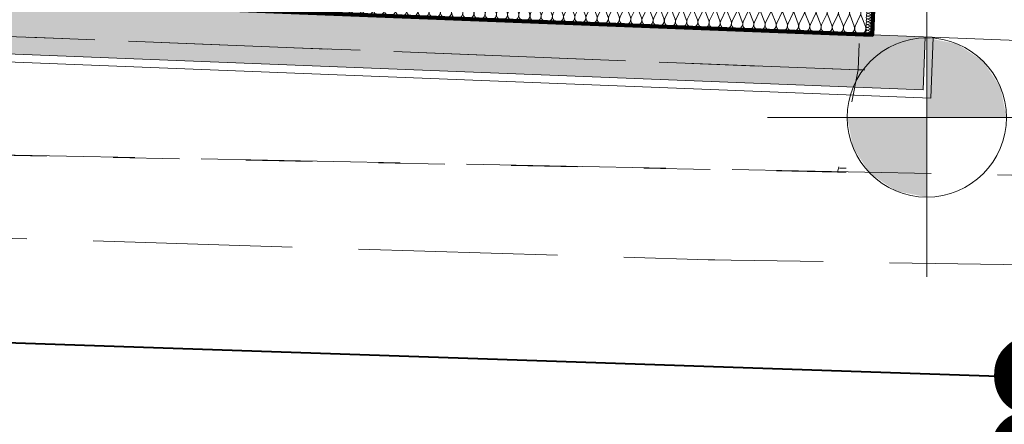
# Model space of a CAD drawing. Extents: x -134780 to 5540120, y 74663 to 5964901.
# Tile 24 of 71: x 5539586.28 to 5539593.7, y 5961322.81 to 5961325.86. Entities that reach past the tile are written whole.
import ezdxf

# ---------------------------------------------------------------- set-up
doc = ezdxf.new("R2010")
doc.units = 0
doc.header["$MEASUREMENT"] = 0
doc.set_wipeout_variables(frame=1)
doc.linetypes.add('L_0_03', pattern=[1, 0.5, -0.5])
doc.linetypes.add('L_0_06', pattern=[2, 1.5, -0.5])
for name, color, linetype, lineweight in [('0_Nr_Pióra__7', 7, 'Continuous', 13), ('Arch drogi_Nr_Pióra__21', 7, 'Continuous', 9), ('Arch wykończenie_Nr_Pióra__46', 5, 'Continuous', 13), ('arch wypelnienia_Nr_Pióra__118', 7, 'Continuous', 211), ('bt_Nr_Pióra__7', 7, 'Continuous', 13), ('chodnik_Nr_Pióra__7', 7, 'Continuous', 13), ('INWENT RZĘDNE_Nr_Pióra__21', 7, 'Continuous', 9), ('mapa', 7, 'Continuous', 13), ('trawnik_Nr_Pióra__7', 7, 'Continuous', 13), ('zasuwa_lub_zawor_Nr_Pióra__7', 7, 'Continuous', 13)]:
    doc.layers.add(name, color=color, linetype=linetype, lineweight=lineweight)
for name, color, linetype, lineweight, true_color in [('_woda2', 7, 'Continuous', 30, 0x0b2af4), ('Arch ocieplenie_Nr_Pióra__22', 7, 'Continuous', 9, 0x7f7f7f), ('arch wypelnienia_Nr_Pióra__17', 7, 'Continuous', 15, 0xdcd705)]:
    doc.layers.add(name, color=color, linetype=linetype, lineweight=lineweight, true_color=true_color)
doc.layers.add('Arch ocieplenie', color=7, linetype='Continuous')
doc.layers.add('INWENT RZĘDNE', color=7, linetype='Continuous')
doc.styles.add('GENERATED_STYLE_1', font='txt')

# ---------------------------------------------------------------- blocks, each defined once
blk = doc.blocks.new('Koty wysokościowe_50', base_point=(-121136.4959412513, 95562.24170309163))
at = {"layer": 'INWENT RZĘDNE_Nr_Pióra__21', "linetype": 'Continuous'}
for points in [[(-121136.4959412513, 95562.24170309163), (-120536.4959412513, 95562.24170309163), (-120582.1682217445, 95791.85176251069), (-120712.2318725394, 95986.50577180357), (-120906.8858818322, 96116.5694225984), (-121136.4959412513, 96162.24170309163)], [(-121136.4959412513, 95562.24170309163), (-121736.4959412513, 95562.24170309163), (-121690.8236607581, 95332.63164367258), (-121560.7600099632, 95137.9776343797), (-121366.1060006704, 95007.91398358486), (-121136.4959412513, 94962.24170309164)]]:
    blk.add_hatch(color=256, dxfattribs=at).paths.add_polyline_path(points, flags=0)
for p, q in [((-121136.4959412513, 94362.24170309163), (-121136.4959412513, 96762.24170309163)), ((-122336.4959412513, 95562.24170309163), (-119936.4959412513, 95562.24170309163))]:
    blk.add_line(p, q, dxfattribs=at)
blk.add_circle((-121136.4959412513, 95562.24170309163), 600.0000000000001, dxfattribs=at)
at = {"layer": 'INWENT RZĘDNE_Nr_Pióra__21', "insert": (-120309.6521478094, 96671.38872967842), "char_height": 1200, "attachment_point": 7, "style": 'GENERATED_STYLE_1'}
blk.add_mtext('{85,22}', dxfattribs=at)
blk = doc.blocks.new('Koty wysokościowe_14', base_point=(-120720.9877173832, 99747.05090658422))
at = {"layer": 'INWENT RZĘDNE_Nr_Pióra__21', "linetype": 'Continuous'}
for points in [[(-120720.9877173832, 99747.05090658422), (-120120.9877173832, 99747.05090658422), (-120166.6599978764, 99976.66096600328), (-120296.7236486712, 100171.3149752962), (-120491.3776579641, 100301.378626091), (-120720.9877173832, 100347.0509065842)], [(-120720.9877173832, 99747.05090658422), (-121320.9877173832, 99747.05090658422), (-121275.31543689, 99517.44084716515), (-121145.2517860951, 99322.78683787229), (-120950.5977768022, 99192.72318707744), (-120720.9877173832, 99147.05090658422)]]:
    blk.add_hatch(color=256, dxfattribs=at).paths.add_polyline_path(points, flags=0)
for p, q in [((-120720.9877173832, 98547.05090658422), (-120720.9877173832, 100947.0509065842)), ((-121920.9877173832, 99747.05090658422), (-119520.9877173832, 99747.05090658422))]:
    blk.add_line(p, q, dxfattribs=at)
blk.add_circle((-120720.9877173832, 99747.05090658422), 600.0000000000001, dxfattribs=at)
at = {"layer": 'INWENT RZĘDNE_Nr_Pióra__21', "insert": (-119894.1439239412, 100856.197933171), "char_height": 1200, "attachment_point": 7, "style": 'GENERATED_STYLE_1'}
blk.add_mtext('{85,26}', dxfattribs=at)
blk = doc.blocks.new('Izolacja cieplna 14_14', base_point=(-125390.8624989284, 100737.8472621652))
at = {"layer": 'Arch ocieplenie_Nr_Pióra__22', "linetype": 'Continuous'}
for p, q in [((-125392.8045369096, 100597.4124316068), (-125354.5653004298, 100676.7846614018)), ((-125347.4815649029, 100676.5077727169), (-125315.5544967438, 100594.3928860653)), ((-125308.468939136, 100594.115926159), (-125270.2297026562, 100673.4881559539)), ((-125263.1459671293, 100673.2112672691), (-125231.2188989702, 100591.0963806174)), ((-125224.1333413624, 100590.8194207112), (-125185.8941048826, 100670.1916505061)), ((-125178.8103693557, 100669.9147618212), (-125146.8833011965, 100587.7998751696)), ((-125139.7977435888, 100587.5229152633), (-125101.5585071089, 100666.8951450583)), ((-125094.4747715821, 100666.6182563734), (-125062.547703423, 100584.5033697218)), ((-125055.4621458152, 100584.2264098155), (-125017.2229093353, 100663.5986396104)), ((-125010.1391738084, 100663.3217509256), (-124978.2121056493, 100581.2068642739)), ((-124971.1265480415, 100580.9299043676), (-124932.8873115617, 100660.3021341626)), ((-124925.8035760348, 100660.0252454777), (-124893.8765078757, 100577.9103588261)), ((-124886.7909502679, 100577.6333989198), (-124848.5517137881, 100657.0056287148)), ((-124841.4679782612, 100656.7287400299), (-124809.5409101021, 100574.6138533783)), ((-124802.4553524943, 100574.336893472), (-124764.2161160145, 100653.7091232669)), ((-124757.1323804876, 100653.4322345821), (-124725.2053123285, 100571.3173479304)), ((-124718.1197547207, 100571.0403880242), (-124679.8805182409, 100650.4126178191)), ((-124672.796782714, 100650.1357291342), (-124640.8697145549, 100568.0208424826)), ((-124633.7841569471, 100567.7438825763), (-124595.5449204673, 100647.1161123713)), ((-124588.4611849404, 100646.8392236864), (-124556.5341167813, 100564.7243370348)), ((-124549.4485591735, 100564.4473771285), (-124511.2093226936, 100643.8196069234)), ((-124504.1255871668, 100643.5427182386), (-124472.1985190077, 100561.4278315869)), ((-124465.1129613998, 100561.1508716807), (-124426.87372492, 100640.5231014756)), ((-124419.7899893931, 100640.2462127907), (-124387.862921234, 100558.1313261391)), ((-124380.7773636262, 100557.8543662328), (-124342.5381271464, 100637.2265960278)), ((-124335.4543916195, 100636.9497073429), (-124303.5273234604, 100554.8348206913)), ((-124296.4417658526, 100554.557860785), (-124258.2025293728, 100633.9300905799)), ((-124251.1187938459, 100633.6532018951), (-124219.1917256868, 100551.5383152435)), ((-124212.106168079, 100551.2613553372), (-124173.8669315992, 100630.6335851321)), ((-124166.7831960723, 100630.3566964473), (-124134.8561279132, 100548.2418097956)), ((-124127.7705703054, 100547.9648498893), (-124089.5313338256, 100627.3370796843)), ((-124082.4475982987, 100627.0601909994), (-124050.5205301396, 100544.9453043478)), ((-124043.4349725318, 100544.6683444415), (-124005.195736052, 100624.0405742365)), ((-123998.1120005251, 100623.7636855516), (-123966.184932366, 100541.6487989)), ((-123959.0993747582, 100541.3718389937), (-123920.8601382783, 100620.7440687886)), ((-123913.7764027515, 100620.4671801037), (-123881.8493345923, 100538.3522934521)), ((-123874.7637769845, 100538.0753335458), (-123836.5245405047, 100617.4475633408)), ((-123829.4408049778, 100617.1706746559), (-123797.5137368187, 100535.0557880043)), ((-123790.4281792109, 100534.778828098), (-123752.1889427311, 100614.151057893)), ((-123745.1052072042, 100613.8741692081), (-123713.1781390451, 100531.7592825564)), ((-123706.0925814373, 100531.4823226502), (-123667.8533449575, 100610.8545524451)), ((-123660.7696094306, 100610.5776637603), (-123628.8425412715, 100528.4627771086)), ((-123621.7569836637, 100528.1858172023), (-123583.5177471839, 100607.5580469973)), ((-123576.434011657, 100607.2811583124), (-123544.5069434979, 100525.1662716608)), ((-123537.4213858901, 100524.8893117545), (-123499.1821494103, 100604.2615415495)), ((-123492.0984138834, 100603.9846528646), (-123460.1713457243, 100521.869766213)), ((-123453.0857881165, 100521.5928063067), (-123414.8465516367, 100600.9650361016)), ((-123407.7628161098, 100600.6881474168), (-123375.8357479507, 100518.5732607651)), ((-123368.7501903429, 100518.2963008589), (-123330.510953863, 100597.6685306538)), ((-123323.4272183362, 100597.3916419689), (-123291.500150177, 100515.2767553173)), ((-123284.4145925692, 100514.999795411), (-123246.1753560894, 100594.372025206)), ((-123239.0916205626, 100594.0951365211), (-123207.1645524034, 100511.9802498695)), ((-123200.0789947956, 100511.7032899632), (-123161.8397583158, 100591.0755197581)), ((-123154.7560227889, 100590.7986310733), (-123122.8289546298, 100508.6837444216)), ((-123115.743397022, 100508.4067845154), (-123077.5041605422, 100587.7790143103)), ((-123070.4204250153, 100587.5021256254), (-123038.4933568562, 100505.3872389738)), ((-123031.4077992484, 100505.1102790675), (-122993.1685627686, 100584.4825088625)), ((-122986.0848272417, 100584.2056201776), (-122954.1577590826, 100502.090733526)), ((-122947.0722014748, 100501.8137736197), (-122908.832964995, 100581.1860034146)), ((-122901.7492294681, 100580.9091147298), (-122869.822161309, 100498.7942280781)), ((-122862.7366037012, 100498.5172681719), (-122824.4973672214, 100577.8894979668)), ((-122817.4136316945, 100577.6126092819), (-122785.4865635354, 100495.4977226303)), ((-122778.4010059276, 100495.220762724), (-122740.1617694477, 100574.592992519)), ((-122733.0780339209, 100574.3161038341), (-122701.1509657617, 100492.2012171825)), ((-122694.0654081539, 100491.9242572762), (-122655.8261716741, 100571.2964870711)), ((-122648.7424361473, 100571.0195983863), (-122616.8153679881, 100488.9047117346)), ((-122609.7298103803, 100488.6277518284), (-122571.4905739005, 100567.9999816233)), ((-122564.4068383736, 100567.7230929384), (-122532.4797702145, 100485.6082062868)), ((-122525.3942126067, 100485.3312463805), (-122487.1549761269, 100564.7034761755)), ((-122480.0712406, 100564.4265874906), (-122448.1441724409, 100482.311700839)), ((-122441.0586148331, 100482.0347409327), (-122402.8193783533, 100561.4069707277)), ((-122395.7356428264, 100561.1300820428), (-122363.8085746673, 100479.0151953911)), ((-122356.7230170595, 100478.7382354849), (-122318.4837805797, 100558.1104652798)), ((-122311.4000450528, 100557.8335765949), (-122279.4729768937, 100475.7186899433)), ((-122272.3874192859, 100475.441730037), (-122234.1481828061, 100554.813959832)), ((-122227.0644472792, 100554.5370711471), (-122195.1373791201, 100472.4221844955)), ((-122188.0518215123, 100472.1452245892), (-122149.8125850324, 100551.5174543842)), ((-122142.7288495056, 100551.2405656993), (-122110.8017813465, 100469.1256790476)), ((-122103.7162237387, 100468.8487191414), (-122065.4769872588, 100548.2209489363)), ((-122058.393251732, 100547.9440602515), (-122026.4661835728, 100465.8291735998)), ((-122019.380625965, 100465.5522136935), (-121981.1413894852, 100544.9244434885)), ((-121974.0576539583, 100544.6475548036), (-121942.1305857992, 100462.532668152)), ((-121935.0450281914, 100462.2557082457), (-121896.8057917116, 100541.6279380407)), ((-121889.7220561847, 100541.3510493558), (-121857.7949880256, 100459.2361627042)), ((-121850.7094304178, 100458.9592027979), (-121812.470193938, 100538.3314325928)), ((-121805.3864584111, 100538.0545439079), (-121773.459390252, 100455.9396572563)), ((-121766.3738326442, 100455.6626973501), (-121728.1345961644, 100535.034927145)), ((-121721.0508606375, 100534.7580384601), (-121689.1237924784, 100452.6431518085)), ((-121682.0382348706, 100452.3661919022), (-121643.7989983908, 100531.7384216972)), ((-121636.7152628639, 100531.4615330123), (-121604.7881947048, 100449.3466463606)), ((-121597.702637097, 100449.0696864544), (-121559.4634006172, 100528.4419162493)), ((-121552.3796650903, 100528.1650275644), (-121520.4525969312, 100446.0501409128)), ((-121513.3670393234, 100445.7731810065), (-121475.1278028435, 100525.1454108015)), ((-121468.0440673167, 100524.8685221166), (-121436.1169991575, 100442.753635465)), ((-121429.0314415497, 100442.4766755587), (-121390.7922050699, 100521.8489053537)), ((-121383.708469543, 100521.5720166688), (-121351.7814013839, 100439.4571300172)), ((-121344.6958437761, 100439.1801701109), (-121306.4566072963, 100518.5523999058)), ((-121299.3728717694, 100518.275511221), (-121267.4458036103, 100436.1606245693)), ((-121260.3602460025, 100435.8836646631), (-121222.1210095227, 100515.255894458)), ((-121215.0372739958, 100514.9790057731), (-121183.1102058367, 100432.8641191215))]:
    blk.add_line(p, q, dxfattribs=at)
for centre, start_param, end_param in [((-125392.523823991, 100695.34502928), 4.299595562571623, 6.28318530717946), ((-125308.1900647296, 100692.048579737), 4.299595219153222, 8.26677440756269), ((-125223.854466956, 100688.7520742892), 4.299595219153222, 8.266774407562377), ((-125139.5188691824, 100685.4555688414), 4.299595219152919, 8.26677440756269), ((-125055.1832714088, 100682.1590633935), 4.299595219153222, 8.266774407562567), ((-124970.8476736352, 100678.8625579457), 4.299595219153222, 8.266774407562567), ((-124886.5120758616, 100675.5660524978), 4.299595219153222, 8.266774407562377), ((-124802.176478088, 100672.26954705), 4.299595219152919, 8.26677440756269), ((-124717.8408803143, 100668.9730416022), 4.299595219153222, 8.26677440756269), ((-124633.5052825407, 100665.6765361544), 4.299595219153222, 8.26677440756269), ((-124549.1696847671, 100662.3800307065), 4.299595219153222, 8.266774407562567), ((-124464.8340869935, 100659.0835252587), 4.299595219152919, 8.266774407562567), ((-124380.4984892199, 100655.7870198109), 4.299595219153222, 8.26677440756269), ((-124296.1628914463, 100652.490514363), 4.299595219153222, 8.26677440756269), ((-124211.8272936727, 100649.1940089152), 4.299595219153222, 8.26677440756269), ((-124127.491695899, 100645.8975034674), 4.299595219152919, 8.26677440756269), ((-124043.1560981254, 100642.6009980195), 4.299595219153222, 8.266774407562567), ((-123958.8205003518, 100639.3044925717), 4.299595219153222, 8.266774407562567), ((-123874.4849025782, 100636.0079871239), 4.299595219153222, 8.26677440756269), ((-123790.1493048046, 100632.711481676), 4.299595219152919, 8.26677440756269), ((-123705.813707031, 100629.4149762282), 4.299595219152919, 8.26677440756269), ((-123621.4781092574, 100626.1184707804), 4.299595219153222, 8.266774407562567), ((-123537.1425114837, 100622.8219653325), 4.299595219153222, 8.266774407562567), ((-123452.8069137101, 100619.5254598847), 4.299595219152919, 8.26677440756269), ((-123368.4713159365, 100616.2289544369), 4.299595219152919, 8.26677440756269), ((-123284.1357181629, 100612.932448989), 4.299595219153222, 8.26677440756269), ((-123199.8001203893, 100609.6359435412), 4.299595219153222, 8.26677440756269), ((-123115.4645226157, 100606.3394380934), 4.299595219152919, 8.266774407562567), ((-125354.845966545, 100578.85204594), 1.158003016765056, 5.125182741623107), ((-125270.5103687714, 100575.5555404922), 1.158003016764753, 5.125182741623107), ((-125186.1747709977, 100572.2590350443), 1.158003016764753, 5.125182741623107), ((-125101.8391732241, 100568.9625295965), 1.158003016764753, 5.12518274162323), ((-125017.5035754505, 100565.6660241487), 1.158003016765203, 5.12518274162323), ((-124933.1679776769, 100562.3695187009), 1.158003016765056, 5.125182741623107), ((-124848.8323799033, 100559.073013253), 1.158003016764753, 5.125182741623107), ((-123031.1289248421, 100603.0429326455), 4.299595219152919, 8.266774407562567), ((-122946.7933270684, 100599.7464271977), 4.299595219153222, 8.266774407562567), ((-122862.4577292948, 100596.4499217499), 4.299595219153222, 8.26677440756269), ((-122778.1221315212, 100593.153416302), 4.299595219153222, 8.266774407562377), ((-122693.7865337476, 100589.8569108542), 4.299595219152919, 8.26677440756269), ((-122609.450935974, 100586.5604054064), 4.299595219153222, 8.26677440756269), ((-122525.1153382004, 100583.2638999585), 4.299595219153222, 8.266774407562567), ((-122440.7797404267, 100579.9673945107), 4.299595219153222, 8.266774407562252), ((-122356.4441426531, 100576.6708890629), 4.299595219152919, 8.26677440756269), ((-122272.1085448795, 100573.3743836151), 4.299595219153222, 8.26677440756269), ((-122187.7729471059, 100570.0778781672), 4.299595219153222, 8.26677440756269), ((-122103.4373493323, 100566.7813727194), 4.299595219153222, 8.26677440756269), ((-122019.1017515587, 100563.4848672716), 4.299595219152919, 8.266774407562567), ((-121934.7661537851, 100560.1883618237), 4.299595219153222, 8.266774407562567), ((-121850.4305560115, 100556.8918563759), 4.299595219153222, 8.26677440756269), ((-121766.0949582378, 100553.5953509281), 4.299595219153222, 8.26677440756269), ((-121681.7593604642, 100550.2988454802), 4.299595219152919, 8.26677440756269), ((-121597.4237626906, 100547.0023400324), 4.299595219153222, 8.26677440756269), ((-121513.088164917, 100543.7058345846), 4.299595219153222, 8.266774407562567), ((-121428.7525671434, 100540.4093291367), 4.299595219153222, 8.266774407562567), ((-121344.4169693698, 100537.1128236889), 4.299595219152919, 8.26677440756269), ((-121260.0813715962, 100533.8163182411), 4.299595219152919, 8.26677440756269), ((-124764.4967821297, 100555.7765078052), 1.158003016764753, 5.125182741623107), ((-124680.1611843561, 100552.4800023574), 1.158003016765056, 5.125182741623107), ((-124595.8255865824, 100549.1834969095), 1.158003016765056, 5.12518274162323), ((-124511.4899888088, 100545.8869914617), 1.1580030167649, 5.12518274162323), ((-124427.1543910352, 100542.5904860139), 1.158003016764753, 5.125182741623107), ((-124342.8187932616, 100539.293980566), 1.158003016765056, 5.125182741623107), ((-124258.483195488, 100535.9974751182), 1.158003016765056, 5.125182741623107), ((-124174.1475977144, 100532.7009696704), 1.158003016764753, 5.12518274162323), ((-124089.8119999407, 100529.4044642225), 1.158003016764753, 5.12518274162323), ((-124005.4764021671, 100526.1079587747), 1.158003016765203, 5.12518274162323), ((-123921.1408043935, 100522.8114533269), 1.158003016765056, 5.125182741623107), ((-123836.8052066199, 100519.514947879), 1.158003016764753, 5.125182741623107), ((-123752.4696088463, 100516.2184424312), 1.158003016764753, 5.125182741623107), ((-123668.1340110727, 100512.9219369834), 1.158003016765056, 5.125182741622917), ((-123583.7984132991, 100509.6254315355), 1.158003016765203, 5.12518274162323), ((-123499.4628155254, 100506.3289260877), 1.1580030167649, 5.12518274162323), ((-123415.1272177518, 100503.0324206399), 1.158003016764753, 5.125182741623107), ((-123330.7916199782, 100499.7359151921), 1.158003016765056, 5.125182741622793), ((-123246.4560222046, 100496.4394097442), 1.158003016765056, 5.125182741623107), ((-123162.120424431, 100493.1429042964), 1.158003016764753, 5.12518274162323), ((-123077.7848266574, 100489.8463988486), 1.1580030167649, 5.12518274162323), ((-122993.4492288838, 100486.5498934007), 1.158003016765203, 5.125182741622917), ((-121175.7457738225, 100530.5198127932), 6.283185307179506, 8.26677440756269), ((-122909.1136311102, 100483.2533879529), 1.158003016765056, 5.125182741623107), ((-122824.7780333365, 100479.9568825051), 1.158003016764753, 5.125182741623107), ((-122740.4424355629, 100476.6603770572), 1.158003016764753, 5.125182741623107), ((-122656.1068377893, 100473.3638716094), 1.158003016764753, 5.12518274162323), ((-122571.7712400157, 100470.0673661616), 1.158003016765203, 5.12518274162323), ((-122487.4356422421, 100466.7708607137), 1.158003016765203, 5.12518274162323), ((-122403.1000444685, 100463.4743552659), 1.158003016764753, 5.125182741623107), ((-122318.7644466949, 100460.1778498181), 1.158003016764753, 5.125182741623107), ((-122234.4288489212, 100456.8813443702), 1.158003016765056, 5.125182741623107), ((-122150.0932511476, 100453.5848389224), 1.158003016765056, 5.12518274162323), ((-122065.757653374, 100450.2883334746), 1.158003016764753, 5.12518274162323), ((-121981.4220556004, 100446.9918280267), 1.1580030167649, 5.12518274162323), ((-121897.0864578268, 100443.6953225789), 1.158003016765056, 5.125182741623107), ((-121812.7508600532, 100440.3988171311), 1.158003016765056, 5.125182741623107), ((-121728.4152622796, 100437.1023116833), 1.158003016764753, 5.125182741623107), ((-121644.0796645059, 100433.8058062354), 1.158003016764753, 5.125182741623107), ((-121559.7440667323, 100430.5093007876), 1.158003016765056, 5.12518274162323), ((-121475.4084689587, 100427.2127953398), 1.158003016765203, 5.12518274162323), ((-121391.0728711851, 100423.9162898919), 1.1580030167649, 5.12518274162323), ((-121306.7372734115, 100420.6197844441), 1.158003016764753, 5.125182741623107), ((-121222.4016756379, 100417.3232789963), 1.158003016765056, 5.125182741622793)]:
    blk.add_ellipse(centre, major_axis=(1.661325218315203, 42.50223686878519), ratio=0.9921097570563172, start_param=start_param, end_param=end_param, dxfattribs=at)
blk = doc.blocks.new('Izolacja cieplna 14_12', base_point=(-121149.4764517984, 101202.5413768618))
at = {"layer": 'Arch ocieplenie_Nr_Pióra__22', "linetype": 'Continuous'}
for p, q in [((-121115.2685037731, 101179.0114338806), (-121135.8001838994, 101170.9539794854)), ((-121135.0387645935, 101190.4336234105), (-121115.1986662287, 101180.7981110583)), ((-121114.4372648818, 101200.2772955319), (-121134.9689450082, 101192.2198411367)), ((-121138.3637201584, 101105.3701768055), (-121118.5236217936, 101095.7346644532)), ((-121117.7622204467, 101115.2138489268), (-121138.2939005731, 101107.1563945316)), ((-121137.5324812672, 101126.6360384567), (-121117.6923829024, 101117.0005261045)), ((-121116.9309815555, 101136.4797105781), (-121137.4626616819, 101128.4222561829)), ((-121136.701242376, 101147.901900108), (-121116.8611440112, 101138.2663877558)), ((-121116.0997426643, 101157.7455722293), (-121136.6314227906, 101149.6881178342)), ((-121135.8700034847, 101169.1677617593), (-121116.0299051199, 101159.532249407)), ((-121121.0871760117, 101030.1504023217), (-121141.618856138, 101022.0929479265)), ((-121140.8574368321, 101041.5725918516), (-121121.0173384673, 101031.9370794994)), ((-121120.2559371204, 101051.416263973), (-121140.7876172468, 101043.3588095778)), ((-121140.0261979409, 101062.8384535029), (-121120.1860995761, 101053.2029411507)), ((-121119.4246982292, 101072.6821256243), (-121139.9563783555, 101064.6246712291)), ((-121139.1949590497, 101084.1043151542), (-121119.3548606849, 101074.4688028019)), ((-121118.593459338, 101093.9479872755), (-121139.1251394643, 101085.8905328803)), ((-121144.182392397, 100956.5091452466), (-121124.3422940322, 100946.8736328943)), ((-121123.5808926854, 100966.3528173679), (-121144.1125728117, 100958.2953629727)), ((-121143.3511535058, 100977.7750068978), (-121123.511055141, 100968.1394945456)), ((-121122.7496537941, 100987.6186790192), (-121143.2813339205, 100979.561224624)), ((-121142.5199146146, 100999.0408685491), (-121122.6798162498, 100989.4053561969)), ((-121121.9184149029, 101008.8845406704), (-121142.4500950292, 101000.8270862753)), ((-121141.6886757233, 101020.3067302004), (-121121.8485773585, 101010.6712178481)), ((-121126.9058482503, 100881.2893707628), (-121147.4375283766, 100873.2319163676)), ((-121146.6761090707, 100892.7115602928), (-121126.8360107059, 100883.0760479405)), ((-121126.0746093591, 100902.5552324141), (-121146.6062894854, 100894.4977780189)), ((-121145.8448701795, 100913.977421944), (-121126.0047718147, 100904.3419095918)), ((-121125.2433704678, 100923.8210940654), (-121145.7750505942, 100915.7636396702)), ((-121145.0136312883, 100935.2432835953), (-121125.1735329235, 100925.6077712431)), ((-121124.4121315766, 100945.0869557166), (-121144.9438117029, 100937.0295013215)), ((-121150.0010646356, 100807.6481136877), (-121130.1609662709, 100798.0126013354)), ((-121129.399564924, 100817.491785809), (-121149.9312450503, 100809.4343314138)), ((-121149.1698257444, 100828.9139753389), (-121129.3297273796, 100819.2784629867)), ((-121128.5683260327, 100838.7576474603), (-121149.1000061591, 100830.7001930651)), ((-121148.3385868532, 100850.1798369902), (-121128.4984884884, 100840.544324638)), ((-121127.7370871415, 100860.0235091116), (-121148.2687672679, 100851.9660547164)), ((-121147.507347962, 100871.4456986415), (-121127.6672495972, 100861.8101862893)), ((-121132.7245204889, 100732.4283392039), (-121153.2562006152, 100724.3708848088)), ((-121152.4947813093, 100743.8505287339), (-121132.6546829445, 100734.2150163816)), ((-121131.8932815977, 100753.6942008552), (-121152.424961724, 100745.63674646)), ((-121151.6635424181, 100765.1163903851), (-121131.8234440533, 100755.4808780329)), ((-121131.0620427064, 100774.9600625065), (-121151.5937228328, 100766.9026081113)), ((-121150.8323035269, 100786.3822520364), (-121130.9922051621, 100776.7467396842)), ((-121130.2308038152, 100796.2259241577), (-121150.7624839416, 100788.1684697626)), ((-121155.8197368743, 100658.7870821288), (-121135.9796385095, 100649.1515697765)), ((-121135.2182371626, 100668.6307542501), (-121155.7499172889, 100660.573299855)), ((-121154.988497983, 100680.0529437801), (-121135.1483996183, 100670.4174314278)), ((-121134.3869982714, 100689.8966159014), (-121154.9186783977, 100681.8391615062)), ((-121154.1572590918, 100701.3188054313), (-121134.317160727, 100691.6832930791)), ((-121133.5557593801, 100711.1624775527), (-121154.0874395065, 100703.1050231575)), ((-121153.3260202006, 100722.5846670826), (-121133.4859218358, 100712.9491547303)), ((-121138.5431927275, 100583.567307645), (-121159.0748728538, 100575.5098532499)), ((-121158.313453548, 100594.989497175), (-121138.4733551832, 100585.3539848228)), ((-121137.7119538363, 100604.8331692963), (-121158.2436339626, 100596.7757149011)), ((-121157.4822146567, 100616.2553588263), (-121137.6421162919, 100606.619846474)), ((-121136.880714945, 100626.0990309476), (-121157.4123950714, 100618.0415765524)), ((-121156.6509757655, 100637.5212204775), (-121136.8108774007, 100627.8857081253)), ((-121136.0494760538, 100647.3648925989), (-121156.5811561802, 100639.3074382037)), ((-121161.6384091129, 100509.9260505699), (-121141.7983107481, 100500.2905382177)), ((-121141.0369094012, 100519.7697226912), (-121161.5685895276, 100511.712268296)), ((-121160.8071702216, 100531.1919122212), (-121140.9670718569, 100521.5563998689)), ((-121140.20567051, 100541.0355843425), (-121160.7373506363, 100532.9781299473)), ((-121159.9759313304, 100552.4577738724), (-121140.1358329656, 100542.8222615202)), ((-121139.3744316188, 100562.3014459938), (-121159.9061117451, 100554.2439915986)), ((-121159.1446924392, 100573.7236355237), (-121139.3045940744, 100564.0881231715)), ((-121144.3618649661, 100434.7062760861), (-121164.8935450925, 100426.648821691)), ((-121164.1321257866, 100446.1284656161), (-121144.2920274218, 100436.4929532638)), ((-121143.5306260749, 100455.9721377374), (-121164.0623062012, 100447.9146833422)), ((-121163.3008868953, 100467.3943272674), (-121143.4607885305, 100457.7588149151)), ((-121142.6993871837, 100477.2379993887), (-121163.23106731, 100469.1805449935)), ((-121162.4696480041, 100488.6601889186), (-121142.6295496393, 100479.0246765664)), ((-121141.8681482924, 100498.50386104), (-121162.3998284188, 100490.4464066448)), ((-121166.6258424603, 100382.3308806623), (-121146.7857440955, 100372.69536831)), ((-121146.0243427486, 100392.1745527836), (-121166.5560228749, 100384.1170983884)), ((-121165.794603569, 100403.5967423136), (-121145.9545052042, 100393.9612299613)), ((-121145.1931038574, 100413.4404144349), (-121165.7247839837, 100405.3829600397)), ((-121164.9633646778, 100424.8626039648), (-121145.123266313, 100415.2270916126))]:
    blk.add_line(p, q, dxfattribs=at)
for centre, start_param, end_param in [((-121140.5133492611, 101159.5947855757), 2.728799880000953, 6.695979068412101), ((-121139.6821103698, 101180.860647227), 2.728799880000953, 6.695979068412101), ((-121138.8508935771, 101202.1260455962), 4.712388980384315, 6.695978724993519), ((-121111.3865516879, 101169.1052173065), 5.870391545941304, 9.837571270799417), ((-121110.5553127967, 101190.3710789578), 5.870391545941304, 9.837571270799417), ((-121143.0070659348, 101095.7972006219), 2.728799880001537, 6.695979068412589), ((-121142.1758270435, 101117.0630622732), 2.728799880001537, 6.695979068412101), ((-121141.3445881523, 101138.3289239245), 2.728799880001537, 6.695979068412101), ((-121114.7115072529, 101084.0417707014), 5.870391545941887, 9.837571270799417), ((-121113.8802683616, 101105.3076323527), 5.870391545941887, 9.837571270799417), ((-121113.0490294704, 101126.5734940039), 5.870391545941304, 9.837571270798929), ((-121112.2177905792, 101147.8393556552), 5.870391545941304, 9.837571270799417), ((-121146.3320214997, 101010.7337540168), 2.728799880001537, 6.695979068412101), ((-121145.5007826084, 101031.9996156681), 2.728799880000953, 6.695979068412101), ((-121144.6695437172, 101053.2654773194), 2.728799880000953, 6.695979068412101), ((-121143.838304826, 101074.5313389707), 2.728799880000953, 6.695979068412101), ((-121117.2052239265, 101020.2441857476), 5.870391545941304, 9.837571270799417), ((-121116.3739850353, 101041.5100473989), 5.870391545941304, 9.837571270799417), ((-121115.5427461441, 101062.7759090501), 5.870391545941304, 9.837571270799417), ((-121148.8257381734, 100946.936169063), 2.728799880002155, 6.695979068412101), ((-121147.9944992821, 100968.2020307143), 2.728799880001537, 6.695979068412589), ((-121147.1632603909, 100989.4678923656), 2.728799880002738, 6.695979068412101), ((-121119.6989406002, 100956.4466007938), 5.870391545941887, 9.837571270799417), ((-121118.867701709, 100977.7124624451), 5.870391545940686, 9.837571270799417), ((-121118.0364628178, 100998.9783240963), 5.870391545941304, 9.837571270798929), ((-121152.1506937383, 100861.8727224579), 2.728799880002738, 6.695979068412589), ((-121151.319454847, 100883.1385841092), 2.728799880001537, 6.695979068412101), ((-121150.4882159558, 100904.4044457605), 2.728799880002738, 6.695979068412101), ((-121149.6569770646, 100925.6703074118), 2.728799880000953, 6.695979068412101), ((-121123.0238961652, 100871.3831541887), 5.870391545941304, 9.837571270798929), ((-121122.1926572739, 100892.64901584), 5.870391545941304, 9.837571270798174), ((-121121.3614183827, 100913.9148774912), 5.870391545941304, 9.837571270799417), ((-121120.5301794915, 100935.1807391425), 5.870391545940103, 9.837571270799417), ((-121154.644410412, 100798.0751375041), 2.728799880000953, 6.695979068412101), ((-121153.8131715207, 100819.3409991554), 2.728799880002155, 6.695979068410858), ((-121152.9819326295, 100840.6068608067), 2.728799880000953, 6.695979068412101), ((-121125.5176128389, 100807.5855692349), 5.870391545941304, 9.837571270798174), ((-121124.6863739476, 100828.8514308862), 5.870391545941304, 9.837571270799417), ((-121123.8551350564, 100850.1172925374), 5.870391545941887, 9.837571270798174), ((-121157.9693659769, 100713.0116908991), 2.728799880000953, 6.695979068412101), ((-121157.1381270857, 100734.2775525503), 2.728799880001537, 6.695979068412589), ((-121156.3068881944, 100755.5434142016), 2.728799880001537, 6.695979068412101), ((-121155.4756493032, 100776.8092758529), 2.728799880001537, 6.695979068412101), ((-121128.8425684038, 100722.5221226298), 5.870391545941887, 9.837571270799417), ((-121128.0113295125, 100743.7879842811), 5.870391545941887, 9.837571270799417), ((-121127.1800906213, 100765.0538459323), 5.870391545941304, 9.837571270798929), ((-121126.3488517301, 100786.3197075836), 5.870391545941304, 9.837571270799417), ((-121160.4630826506, 100649.2141059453), 2.728799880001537, 6.695979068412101), ((-121159.6318437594, 100670.4799675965), 2.728799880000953, 6.695979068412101), ((-121158.8006048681, 100691.7458292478), 2.728799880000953, 6.695979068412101), ((-121131.3362850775, 100658.724537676), 5.870391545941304, 9.837571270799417), ((-121130.5050461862, 100679.9903993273), 5.870391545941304, 9.837571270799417), ((-121129.673807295, 100701.2562609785), 5.870391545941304, 9.837571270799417), ((-121162.9567993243, 100585.4165209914), 2.728799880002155, 6.695979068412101), ((-121162.1255604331, 100606.6823826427), 2.728799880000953, 6.695979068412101), ((-121161.2943215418, 100627.948244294), 2.728799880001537, 6.695979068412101), ((-121134.6612406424, 100573.6610910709), 5.870391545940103, 9.837571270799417), ((-121133.8300017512, 100594.9269527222), 5.870391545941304, 9.837571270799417), ((-121132.9987628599, 100616.1928143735), 5.870391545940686, 9.837571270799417), ((-121132.1675239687, 100637.4586760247), 5.870391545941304, 9.837571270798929), ((-121166.2817548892, 100500.3530743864), 2.728799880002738, 6.695979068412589), ((-121165.450515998, 100521.6189360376), 2.728799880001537, 6.695979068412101), ((-121164.6192771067, 100542.8847976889), 2.728799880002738, 6.695979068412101), ((-121163.7880382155, 100564.1506593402), 2.728799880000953, 6.695979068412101), ((-121137.1549573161, 100509.8635061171), 5.870391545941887, 9.837571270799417), ((-121136.3237184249, 100531.1293677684), 5.870391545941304, 9.837571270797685), ((-121135.4924795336, 100552.3952294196), 5.870391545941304, 9.837571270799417), ((-121168.7754715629, 100436.5554894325), 2.728799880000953, 6.695979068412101), ((-121167.9442326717, 100457.8213510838), 2.728799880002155, 6.695979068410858), ((-121167.1129937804, 100479.0872127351), 2.728799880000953, 6.695979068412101), ((-121140.479912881, 100424.800059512), 5.870391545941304, 9.837571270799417), ((-121139.6486739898, 100446.0659211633), 5.870391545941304, 9.837571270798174), ((-121138.8174350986, 100467.3317828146), 5.870391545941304, 9.837571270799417), ((-121137.9861962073, 100488.5976444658), 5.870391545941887, 9.837571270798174), ((-121170.4379493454, 100394.02376613), 2.728799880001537, 6.695979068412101), ((-121171.2691882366, 100372.7579044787), 2.728799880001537, 4.712388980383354), ((-121169.6067104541, 100415.2896277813), 2.728799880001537, 6.695979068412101), ((-121142.1423906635, 100382.2683362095), 5.870391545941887, 9.837571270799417), ((-121141.3111517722, 100403.5341978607), 5.870391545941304, 9.837571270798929)]:
    blk.add_ellipse(centre, major_axis=(-0.4156104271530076, -10.63270010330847), ratio=0.9993284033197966, start_param=start_param, end_param=end_param, dxfattribs=at)
blk = doc.blocks.new('mapa')
at = {"layer": 'arch wypelnienia_Nr_Pióra__17', "linetype": 'Continuous', "lineweight": 0}
blk.add_hatch(color=253, dxfattribs=at).paths.add_polyline_path([(5539592.70566182, 5961325.746081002), (5539585.755968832, 5961326.017728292), (5539585.740345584, 5961325.618033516), (5539593.089733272, 5961325.330761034), (5539593.105356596, 5961325.730457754)], flags=0)
at = {"layer": '0_Nr_Pióra__7', "color": 252, "linetype": 'Continuous'}
for p, q in [((5539592.6, 5961325.48), (5539592.649999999, 5961325.48)), ((5539592.459999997, 5961324.739999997), (5539592.509999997, 5961324.739999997)), ((5539592.445000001, 5961324.710000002), (5539592.495000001, 5961324.710000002)), ((5539592.46, 5961324.71), (5539592.51, 5961324.71)), ((5539591.470000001, 5961324.05), (5539591.52, 5961324.05))]:
    blk.add_line(p, q, dxfattribs=at)
at = {"layer": 'Arch drogi_Nr_Pióra__21', "linetype": 'Continuous'}
for p, q in [((5539593.147344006, 5961325.268463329), (5539578.578469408, 5961325.837930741)), ((5539593.089733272, 5961325.330761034), (5539578.640767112, 5961325.89554147)), ((5539600.149977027, 5961325.455097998), (5539592.70566182, 5961325.746081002)), ((5539593.089733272, 5961325.330761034), (5539593.105356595, 5961325.730457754)), ((5539593.147344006, 5961325.268463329), (5539593.165310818, 5961325.728114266))]:
    blk.add_line(p, q, dxfattribs=at)
at = {"layer": 'Arch wykończenie_Nr_Pióra__46', "color": 252, "linetype": 'Continuous'}
for p, q in [((5539592.70566182, 5961325.746081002), (5539592.738080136, 5961326.575449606)), ((5539588.438920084, 5961325.912859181), (5539592.70566182, 5961325.746081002))]:
    blk.add_line(p, q, dxfattribs=at)
at = {"layer": 'arch wypelnienia_Nr_Pióra__118', "linetype": 'Continuous', "flags": 128}
blk.add_lwpolyline([(5539579.088503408, 5961327.108979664), (5539579.056085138, 5961326.279612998), (5539592.70566182, 5961325.746081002), (5539592.738079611, 5961326.575449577), (5539592.438309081, 5961326.587167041), (5539592.731244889, 5961334.081442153), (5539592.877268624, 5961337.808595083), (5539594.915375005, 5961337.728916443), (5539595.057323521, 5961341.359881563), (5539593.023003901, 5961341.435626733), (5539593.468662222, 5961352.947035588), (5539593.768433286, 5961352.935317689), (5539593.78718122, 5961353.414952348), (5539593.28756275, 5961353.434481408), (5539593.290535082, 5961353.510523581), (5539586.99, 5961353.68), (5539586.89, 5961350.36), (5539580.53, 5961350.62), (5539580.536283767, 5961350.808512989), (5539580.015547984, 5961350.825870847), (5539579.996800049, 5961350.346236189), (5539580.296571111, 5961350.334519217), (5539579.388274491, 5961327.097264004)], close=True, dxfattribs=at)
at = {"layer": 'bt_Nr_Pióra__7', "color": 252, "linetype": 'L_0_06'}
for p, q in [((5539592.800246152, 5961331.675969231), (5539592.6, 5961325.48)), ((5539592.6, 5961325.48), (5539579.075, 5961326.014))]:
    blk.add_line(p, q, dxfattribs=at)
at = {"layer": 'bt_Nr_Pióra__7', "color": 252, "linetype": 'L_0_06', "flags": 128}
blk.add_lwpolyline([(5539577.65243825, 5961325.01223794), (5539596.528, 5961324.631), (5539596.487, 5961317.556)], dxfattribs=at)
at = {"layer": 'chodnik_Nr_Pióra__7', "color": 252, "linetype": 'L_0_06', "flags": 128}
blk.add_lwpolyline([(5539573.850214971, 5961350.515481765), (5539573.480000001, 5961350.53), (5539573.400000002, 5961348.41), (5539573.779045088, 5961348.406935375), (5539573.76, 5961348.04), (5539579.85, 5961347.77), (5539579.782002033, 5961345.734261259), (5539573.9, 5961345.78), (5539575.850000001, 5961335.03), (5539577.75, 5961324.47), (5539591.470000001, 5961324.05), (5539596.39, 5961323.97), (5539596.46, 5961321.44), (5539596.500000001, 5961317.73), (5539595.14, 5961308.47), (5539594.22, 5961302.65), (5539593.77, 5961299.630000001), (5539593.49, 5961296), (5539591.99, 5961287.81), (5539591.61, 5961282.430000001), (5539589.13, 5961281.94), (5539589.56, 5961284.800000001), (5539591.9, 5961299.58), (5539594.42, 5961317.48), (5539594.72, 5961320.570000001), (5539594.650000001, 5961322.11), (5539590.73, 5961322.160000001), (5539578.09, 5961322.670000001), (5539578.89, 5961318.3), (5539577.2, 5961318.26), (5539576.390000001, 5961321.74), (5539574.24, 5961333.51), (5539573.16, 5961338.51), (5539571.77, 5961345.69), (5539570.5, 5961345.62), (5539570.5, 5961351.67), (5539570.52, 5961352.22), (5539573.55, 5961351.9), (5539573.87, 5961350.93)], close=True, dxfattribs=at)
at = {"layer": 'trawnik_Nr_Pióra__7', "color": 252, "linetype": 'L_0_03', "flags": 128}
blk.add_lwpolyline([(5539577.65243825, 5961325.01223794), (5539575.850000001, 5961335.03), (5539573.9, 5961345.78), (5539579.782002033, 5961345.734261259), (5539579.075, 5961326.014), (5539592.6, 5961325.48), (5539592.445000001, 5961324.710000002)], close=True, dxfattribs=at)
at = {"layer": 'Arch ocieplenie', "color": 252, "linetype": 'Continuous', "lineweight": 9, "xscale": 0.001, "yscale": 0.001, "zscale": 0.001}
for name, p in [('Izolacja cieplna 14_12', (5539592.688117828, 5961326.577402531)), ('Izolacja cieplna 14_14', (5539588.446731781, 5961326.112708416))]:
    blk.add_blockref(name, p, dxfattribs=at)
at = {"layer": 'INWENT RZĘDNE', "color": 252, "xscale": 0.001, "yscale": 0.001, "zscale": 0.001}
for name, p in [('Koty wysokościowe_14', (5539593.116606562, 5961325.12191206)), ('Koty wysokościowe_50', (5539592.701098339, 5961320.937102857))]:
    blk.add_blockref(name, p, dxfattribs=at)

msp = doc.modelspace()

# ---------------------------------------------------------------- linework, layer by layer
at = {"layer": '_woda2', "color": 253, "lineweight": 40}
msp.add_line((5539561.002074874, 5961324.28400945), (5539597.077808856, 5961323.056423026), dxfattribs=at)

# ---------------------------------------------------------------- next in the draw order: block references
at = {"layer": 'mapa', "color": 4, "lineweight": 40}
msp.add_blockref('mapa', (0, 0), dxfattribs=at)

# ---------------------------------------------------------------- next in the draw order: wipeouts: each hides what was drawn before it
msp.add_wipeout([(5539444.712994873, 5961266.962800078), (5539444.712994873, 5961415.462800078), (5539654.712994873, 5961415.462800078), (5539651.712994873, 5961412.412800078), (5539457.212994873, 5961412.412800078), (5539457.212994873, 5961270.012800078), (5539651.712994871, 5961270.012800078), (5539654.712994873, 5961266.962800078)]).dxf.layer = 'zasuwa_lub_zawor_Nr_Pióra__7'

doc.saveas('drawing.dxf')
